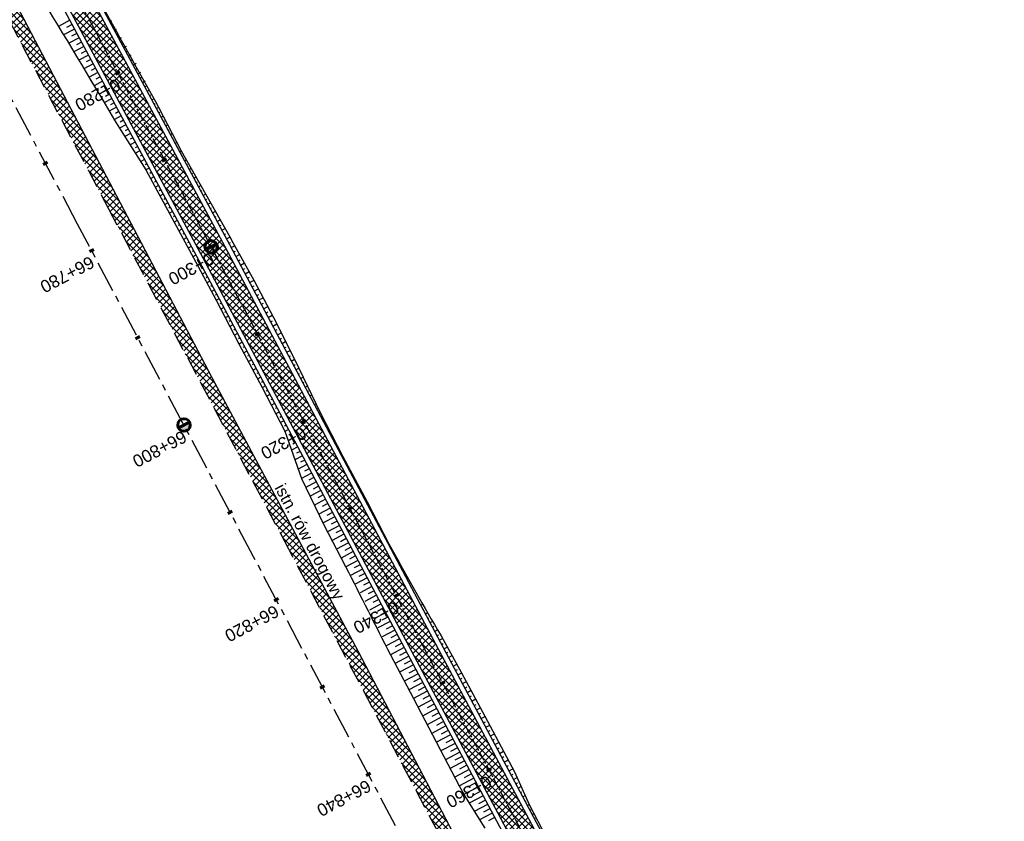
# Model space of a CAD drawing. Header units: metres. Extents: x 7529682 to 7533704, y 5721210 to 5727842.
# Tile 58 of 64: x 7529838 to 7529938, y 5727474 to 5727555. Entities that reach past the tile are written whole.
import ezdxf

# ---------------------------------------------------------------- set-up
doc = ezdxf.new("R2010")
doc.units = ezdxf.units.M
doc.linetypes.add('CENTER', pattern=[50.8, 31.75, -6.35, 6.35, -6.35])
doc.linetypes.add('HIDDEN', pattern=[9.525, 6.35, -3.175])
for name, color, linetype in [('C-DROGI-SYTUACJA-ETYKIETY', 7, 'Continuous'), ('D-hatch-pobocza', 131, 'Continuous'), ('D-pobocza', 7, 'Continuous'), ('D-skarpa', 7, 'Continuous'), ('D-skarpa-kreskowanie', 7, 'Continuous')]:
    doc.layers.add(name, color=color, linetype=linetype)
doc.layers.add('D-hatch-ciag-pieszo-rowerowy', color=7, linetype='Continuous', lineweight=13, true_color=0xff9f80)
for name, color, linetype, lineweight in [('D-krawędzie', 7, 'Continuous', 30), ('D-obrzeża', 7, 'Continuous', 30), ('D-opisy', 7, 'Continuous', 30), ('D-oś', 10, 'CENTER', 30)]:
    doc.layers.add(name, color=color, linetype=linetype, lineweight=lineweight)
doc.layers.add('poprzeczki', color=7, linetype='Continuous', true_color=0x0000c7)
doc.styles.get("Standard").update_dxf_attribs({"font": 'arial.ttf'})
pattern_1 = [(45, (0, 0), (-0.33675960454, 0.33675960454), []), (135, (0, 0), (-0.33675960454, -0.33675960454), [])]

# ---------------------------------------------------------------- blocks, each defined once
blk = doc.blocks.new('kilometraz')
at = {"linetype": 'ByBlock', "lineweight": -2}
blk.add_hatch(color=0, dxfattribs=at).paths.add_polyline_path([(0, -0.28125, 0.41421356), (0.28125, 0, 0.41421356), (0, 0.28125)])
at = {"color": 0, "linetype": 'ByBlock', "lineweight": -2}
blk.add_line((0, 0.28125), (0, -0.28125), dxfattribs=at)
blk.add_circle((0, 0), 0.28125, dxfattribs=at)
blk = doc.blocks.new('AeccTickLine')
at = {"color": 0, "linetype": 'ByBlock', "lineweight": -2}
blk.add_line((0, 1), (0, -1), dxfattribs=at)

msp = doc.modelspace()

# ---------------------------------------------------------------- hatches: boundary and pattern name
at = {"layer": 'D-hatch-ciag-pieszo-rowerowy'}
h = msp.add_hatch(dxfattribs=at)
h.set_pattern_fill('ANSI37', color=256, scale=0.15, style=0)
h.set_pattern_definition(pattern_1)
edge = h.paths.add_edge_path()
edge.add_line((7529794.958, 5727650.503), (7529776.019, 5727686.408))
edge.add_line((7529776.019, 5727686.408), (7529748.844, 5727737.805))
edge.add_line((7529748.844, 5727737.805), (7529744.118, 5727746.741))
edge.add_arc((7529726.438, 5727737.391), 20, 27.87274, 44.29653)
edge.add_line((7529740.753, 5727751.358), (7529739.549, 5727752.592))
edge.add_arc((7529753.864, 5727766.559), 20, 207.90183, 224.29653, ccw=False)
edge.add_line((7529736.189, 5727757.2), (7529717.235, 5727792.995))
edge.add_line((7529717.235, 5727792.995), (7529715.008, 5727791.858))
edge.add_line((7529715.008, 5727791.858), (7529734.148, 5727755.712))
edge.add_arc((7529751.823, 5727765.071), 20, 207.90183, 224.29653)
edge.add_line((7529737.508, 5727751.104), (7529738.712, 5727749.87))
edge.add_arc((7529724.397, 5727735.903), 20, 27.87276, 44.29653, ccw=False)
edge.add_line((7529742.077, 5727745.253), (7529746.633, 5727736.639))
edge.add_line((7529746.633, 5727736.639), (7529773.808, 5727685.242))
edge.add_line((7529773.808, 5727685.242), (7529792.751, 5727649.328))
edge.add_line((7529792.751, 5727649.328), (7529811.281, 5727614.82))
edge.add_line((7529811.281, 5727614.82), (7529836.657, 5727568.297))
edge.add_line((7529836.657, 5727568.297), (7529856.555, 5727531.255))
edge.add_line((7529856.555, 5727531.255), (7529859.536, 5727525.637))
edge.add_line((7529859.536, 5727525.637), (7529862.565, 5727525.262))
edge.add_line((7529862.565, 5727525.262), (7529858.761, 5727532.432))
edge.add_line((7529858.761, 5727532.432), (7529838.856, 5727569.487))
edge.add_line((7529838.856, 5727569.487), (7529813.479, 5727616.01))
edge.add_line((7529813.479, 5727616.01), (7529794.958, 5727650.503))
h = msp.add_hatch(dxfattribs=at)
h.set_pattern_fill('ANSI37', color=256, scale=0.15, style=0)
h.set_pattern_definition(pattern_1)
h.paths.add_polyline_path([(7529994.115, 5727270.039), (7529996.409, 5727271.048), (7529995.888, 5727272.04), (7529987.333, 5727287.9), (7529970.791, 5727319.398), (7529945.39, 5727367.318), (7529919.647, 5727417.711), (7529903.693, 5727447.921), (7529879.894, 5727492.595), (7529862.565, 5727525.262), (7529859.536, 5727525.637), (7529877.686, 5727491.422), (7529901.485, 5727446.75), (7529917.429, 5727416.559), (7529943.172, 5727366.164), (7529968.58, 5727318.231), (7529985.127, 5727286.725), (7529993.681, 5727270.865)])
at = {"layer": 'D-hatch-pobocza'}
h = msp.add_hatch(dxfattribs=at)
h.set_pattern_fill('ANSI37', color=256, scale=0.15, style=0)
h.set_pattern_definition(pattern_1)
h.paths.add_polyline_path([(7529905.34, 5727429.09), (7529892.28, 5727453.58), (7529881.53, 5727473.69), (7529872.27, 5727491.4), (7529857.46, 5727519.14), (7529841.38, 5727549.79), (7529827.75, 5727575.78), (7529816.4, 5727596.89), (7529800.43, 5727627.4), (7529788.07, 5727650.98), (7529775.85, 5727673.83), (7529761.3, 5727701.31), (7529749.89, 5727722.83), (7529745.5, 5727731.66), (7529738.971, 5727744.085), (7529737.465, 5727743.316), (7529742.213, 5727734.302), (7529762.326, 5727696.274), (7529777.785, 5727667.006), (7529799.322, 5727626.3), (7529822.193, 5727583.156), (7529846.924, 5727536.347), (7529864.752, 5727502.663), (7529900.459, 5727434.965), (7529935.352, 5727369.308), (7529971.476, 5727300.786), (7529988.361, 5727268.841), (7529990.28, 5727268.6), (7529990.329, 5727268.617), (7529981.66, 5727284.96), (7529968.42, 5727309.6), (7529956.4, 5727332.85), (7529943.52, 5727357.04), (7529932.32, 5727378.32), (7529916.68, 5727408.01)])

# ---------------------------------------------------------------- linework, layer by layer
at = {"layer": 'D-krawędzie', "linetype": 'HIDDEN', "ltscale": 0.3}
msp.add_lwpolyline([(7529737.465, 5727743.316), (7529742.213, 5727734.302), (7529762.326, 5727696.274), (7529777.785, 5727667.006), (7529799.322, 5727626.3), (7529822.193, 5727583.156), (7529846.924, 5727536.347), (7529864.752, 5727502.663), (7529900.459, 5727434.965), (7529935.352, 5727369.308), (7529971.476, 5727300.786), (7530006.702, 5727234.141), (7530044.198, 5727163.133), (7530082.89, 5727090.2), (7530098.687, 5727060.362), (7530131.998, 5726997.21), (7530163.822, 5726937.097), (7530204.081, 5726861.013), (7530247.82, 5726778.438)], dxfattribs=at)
at = {"layer": 'D-obrzeża'}
for points in [[(7529996.408, 5727271.05), (7529995.888, 5727272.04), (7529987.333, 5727287.9), (7529970.791, 5727319.398), (7529945.39, 5727367.318), (7529919.647, 5727417.711), (7529903.693, 5727447.921), (7529879.894, 5727492.595), (7529858.761, 5727532.432), (7529838.856, 5727569.487), (7529813.479, 5727616.01), (7529794.958, 5727650.503), (7529776.019, 5727686.408), (7529748.844, 5727737.805), (7529744.118, 5727746.741, 0.071785), (7529740.753, 5727751.358), (7529739.549, 5727752.592, -0.071658), (7529736.189, 5727757.2), (7529717.235, 5727792.995)], [(7530013.813, 5727232.534), (7529993.681, 5727270.865), (7529985.127, 5727286.725), (7529968.58, 5727318.231), (7529943.172, 5727366.164), (7529917.429, 5727416.559), (7529901.485, 5727446.75), (7529877.686, 5727491.422), (7529856.555, 5727531.255), (7529836.657, 5727568.297), (7529811.281, 5727614.82), (7529792.751, 5727649.328), (7529773.808, 5727685.242), (7529746.633, 5727736.639), (7529746.633, 5727736.639), (7529742.077, 5727745.253, 0.071785), (7529738.712, 5727749.87), (7529737.508, 5727751.104, -0.071658), (7529734.148, 5727755.712), (7529715.008, 5727791.858)]]:
    msp.add_lwpolyline(points, format="xyb", dxfattribs=at)
at = {"layer": 'D-oś', "ltscale": 0.1}
msp.add_lwpolyline([(7530244.732, 5726776.79), (7530200.988, 5726859.376), (7530160.728, 5726935.459), (7530128.903, 5726995.575), (7530095.593, 5727058.727), (7530079.798, 5727088.56), (7530041.105, 5727161.496), (7530003.607, 5727232.506), (7529968.381, 5727299.153), (7529932.259, 5727367.671), (7529897.365, 5727433.327), (7529861.657, 5727501.028), (7529843.829, 5727534.712), (7529819.1, 5727581.518), (7529796.228, 5727624.663), (7529774.69, 5727665.371), (7529759.232, 5727694.637), (7529739.12, 5727732.663), (7529700.238, 5727806.043)], dxfattribs=at)
at = {"layer": 'D-oś', "ltscale": 0.03}
msp.add_lwpolyline([(7529714.301, 5727795.865), (7529735.169, 5727756.456, 0.071658), (7529738.529, 5727751.848), (7529739.732, 5727750.614, -0.071785), (7529743.098, 5727745.997), (7529747.739, 5727737.221), (7529774.913, 5727685.825), (7529793.855, 5727649.915), (7529812.38, 5727615.415), (7529837.757, 5727568.892), (7529857.658, 5727531.843), (7529878.79, 5727492.008), (7529902.589, 5727447.335), (7529918.538, 5727417.135), (7529944.281, 5727366.741), (7529969.685, 5727318.815), (7529986.23, 5727287.312), (7529994.785, 5727271.452), (7530014.919, 5727233.118)], format="xyb", dxfattribs=at)
at = {"layer": 'D-pobocza'}
for points in [[(7529719.962, 5727788.914), (7529736.631, 5727757.434, 0.071658), (7529739.907, 5727752.941), (7529741.111, 5727751.707, -0.071785), (7529744.56, 5727746.975), (7529749.286, 5727738.039), (7529776.461, 5727686.642), (7529795.4, 5727650.738), (7529813.919, 5727616.248), (7529839.296, 5727569.725), (7529859.202, 5727532.667), (7529880.335, 5727492.83), (7529904.135, 5727448.155), (7529920.091, 5727417.942), (7529945.833, 5727367.549), (7529971.233, 5727319.631), (7529987.775, 5727288.135), (7529996.33, 5727272.275), (7529996.866, 5727271.253)], [(7529718.045, 5727785.054), (7529733.706, 5727755.478, 0.071658), (7529737.151, 5727750.754), (7529738.354, 5727749.521, -0.071785), (7529741.635, 5727745.019), (7529746.191, 5727736.405), (7529773.366, 5727685.008), (7529792.31, 5727649.093), (7529810.841, 5727614.582), (7529836.218, 5727568.059), (7529856.114, 5727531.019), (7529877.245, 5727491.187), (7529901.043, 5727446.515), (7529916.985, 5727416.328), (7529942.728, 5727365.933), (7529968.137, 5727317.998), (7529984.685, 5727286.49), (7529993.24, 5727270.63), (7529993.656, 5727269.837)]]:
    msp.add_lwpolyline(points, format="xyb", dxfattribs=at)
at = {"layer": 'D-pobocza', "linetype": 'ByBlock'}
msp.add_lwpolyline([(7529990.329, 5727268.617), (7529981.66, 5727284.96), (7529968.42, 5727309.6), (7529956.4, 5727332.85), (7529943.52, 5727357.04), (7529932.32, 5727378.32), (7529916.68, 5727408.01), (7529905.34, 5727429.09), (7529892.28, 5727453.58), (7529881.53, 5727473.69), (7529872.27, 5727491.4), (7529857.46, 5727519.14), (7529841.38, 5727549.79), (7529827.75, 5727575.78), (7529816.4, 5727596.89), (7529800.43, 5727627.4), (7529788.07, 5727650.98), (7529775.85, 5727673.83), (7529761.3, 5727701.31), (7529749.89, 5727722.83), (7529745.5, 5727731.66), (7529738.971, 5727744.085), (7529737.465, 5727743.316)], dxfattribs=at)
at = {"layer": 'D-skarpa', "linetype": 'Continuous'}
for points in [[(7529842.461, 5727564.143, 0.009715), (7529852.031, 5727546.581), (7529854.314, 5727542.131), (7529856.769, 5727537.774), (7529859.24, 5727533.426), (7529859.559, 5727532.864), (7529861.694, 5727529.055), (7529864.005, 5727524.621), (7529866.232, 5727520.143), (7529868.41, 5727515.638), (7529870.683, 5727511.184), (7529873.147, 5727506.579), (7529875.35, 5727502.34, 0.007923), (7529880.287, 5727493.639), (7529880.656, 5727492.999), (7529882.731, 5727489.28), (7529885.097, 5727484.875), (7529888.098, 5727479.228), (7529889.587, 5727475.936), (7529891.669, 5727471.896, -0.002496)], [(7529840.326, 5727557.321, -0.001967), (7529848.058, 5727544.446), (7529850.748, 5727540.216), (7529855.811, 5727530.851), (7529857.855, 5727527.019), (7529860.175, 5727522.59), (7529862.537, 5727518.183), (7529864.824, 5727513.736), (7529866.504, 5727508.967), (7529868.787, 5727504.266), (7529870.982, 5727500.023, 0.000301), (7529875.512, 5727491.106), (7529875.854, 5727490.451), (7529877.84, 5727486.674), (7529882.492, 5727477.822), (7529883.147, 5727476.59), (7529885.076, 5727473.533)]]:
    msp.add_lwpolyline(points, format="xyb", dxfattribs=at)
at = {"layer": 'D-skarpa-kreskowanie', "linetype": 'Continuous'}
for p, q in [((7529843.037, 5727555.364, 108.311), (7529841.887, 5727554.745, 107.44)), ((7529843.51, 5727554.483, 108.309), (7529842.405, 5727553.889, 107.473)), ((7529843.274, 5727554.923, 108.31), (7529842.71, 5727554.62, 107.883)), ((7529847.076, 5727555.241, 108.438), (7529847.275, 5727555.348, 108.287)), ((7529847.313, 5727554.801, 108.437), (7529847.418, 5727554.857, 108.357)), ((7529847.549, 5727554.36, 108.436), (7529847.773, 5727554.48, 108.267)), ((7529843.984, 5727553.602, 108.308), (7529842.924, 5727553.033, 107.506)), ((7529843.747, 5727554.042, 108.309), (7529843.206, 5727553.751, 107.899)), ((7529847.786, 5727553.92, 108.436), (7529847.904, 5727553.983, 108.347)), ((7529848.022, 5727553.479, 108.435), (7529848.27, 5727553.612, 108.248)), ((7529844.457, 5727552.721, 108.307), (7529843.439, 5727552.174, 107.537)), ((7529844.22, 5727553.161, 108.307), (7529843.701, 5727552.882, 107.914)), ((7529848.259, 5727553.039, 108.434), (7529848.389, 5727553.108, 108.336)), ((7529848.496, 5727552.598, 108.434), (7529848.767, 5727552.744, 108.228)), ((7529844.93, 5727551.84, 108.305), (7529843.955, 5727551.316, 107.567)), ((7529844.693, 5727552.28, 108.306), (7529844.195, 5727552.013, 107.929)), ((7529848.732, 5727552.158, 108.433), (7529848.874, 5727552.234, 108.326)), ((7529848.969, 5727551.717, 108.432), (7529849.264, 5727551.876, 108.209)), ((7529845.403, 5727550.959, 108.304), (7529844.47, 5727550.458, 107.598)), ((7529845.167, 5727551.399, 108.305), (7529844.69, 5727551.143, 107.943)), ((7529845.64, 5727550.518, 108.303), (7529845.184, 5727550.273, 107.958)), ((7529849.206, 5727551.277, 108.432), (7529849.359, 5727551.359, 108.315)), ((7529849.442, 5727550.836, 108.431), (7529849.76, 5727551.007, 108.19)), ((7529845.877, 5727550.078, 108.303), (7529844.986, 5727549.599, 107.628)), ((7529846.113, 5727549.637, 108.302), (7529845.678, 5727549.404, 107.973)), ((7529849.679, 5727550.396, 108.43), (7529849.834, 5727550.479, 108.313)), ((7529849.915, 5727549.955, 108.43), (7529850.217, 5727550.117, 108.202)), ((7529850.152, 5727549.515, 108.429), (7529850.299, 5727549.594, 108.318)), ((7529846.35, 5727549.197, 108.301), (7529845.501, 5727548.741, 107.659)), ((7529846.586, 5727548.756, 108.301), (7529846.172, 5727548.534, 107.987)), ((7529850.389, 5727549.074, 108.428), (7529850.673, 5727549.227, 108.213)), ((7529850.625, 5727548.634, 108.428), (7529850.763, 5727548.708, 108.323)), ((7529846.823, 5727548.316, 108.3), (7529846.013, 5727547.881, 107.687)), ((7529847.06, 5727547.876, 108.299), (7529846.664, 5727547.663, 108)), ((7529850.862, 5727548.193, 108.427), (7529851.13, 5727548.337, 108.224)), ((7529851.098, 5727547.753, 108.426), (7529851.228, 5727547.823, 108.328)), ((7529847.296, 5727547.435, 108.298), (7529846.525, 5727547.021, 107.715)), ((7529847.769, 5727546.554, 108.297), (7529847.037, 5727546.161, 107.743)), ((7529847.533, 5727546.995, 108.298), (7529847.157, 5727546.793, 108.013)), ((7529851.335, 5727547.313, 108.426), (7529851.586, 5727547.447, 108.236)), ((7529851.572, 5727546.872, 108.425), (7529851.693, 5727546.937, 108.333)), ((7529851.808, 5727546.432, 108.424), (7529852.042, 5727546.557, 108.247)), ((7529848.243, 5727545.673, 108.296), (7529847.549, 5727545.301, 107.771)), ((7529848.006, 5727546.114, 108.296), (7529847.649, 5727545.922, 108.027)), ((7529852.045, 5727545.991, 108.424), (7529852.158, 5727546.052, 108.338)), ((7529852.281, 5727545.551, 108.423), (7529852.499, 5727545.668, 108.258)), ((7529848.716, 5727544.792, 108.294), (7529848.061, 5727544.441, 107.799)), ((7529848.479, 5727545.233, 108.295), (7529848.142, 5727545.052, 108.04)), ((7529852.518, 5727545.11, 108.422), (7529852.623, 5727545.166, 108.343)), ((7529852.755, 5727544.67, 108.422), (7529852.956, 5727544.778, 108.27)), ((7529849.189, 5727543.911, 108.293), (7529848.599, 5727543.595, 107.847)), ((7529848.952, 5727544.352, 108.294), (7529848.641, 5727544.185, 108.058)), ((7529852.991, 5727544.229, 108.421), (7529853.088, 5727544.281, 108.348)), ((7529853.228, 5727543.789, 108.42), (7529853.412, 5727543.888, 108.281)), ((7529849.662, 5727543.03, 108.292), (7529849.138, 5727542.748, 107.895)), ((7529849.426, 5727543.471, 108.292), (7529849.147, 5727543.321, 108.082)), ((7529849.899, 5727542.59, 108.291), (7529849.653, 5727542.458, 108.105)), ((7529853.464, 5727543.348, 108.42), (7529853.553, 5727543.396, 108.353)), ((7529853.701, 5727542.908, 108.419), (7529853.869, 5727542.998, 108.292)), ((7529853.938, 5727542.467, 108.418), (7529854.018, 5727542.51, 108.358)), ((7529850.135, 5727542.149, 108.29), (7529849.676, 5727541.902, 107.943)), ((7529850.372, 5727541.709, 108.29), (7529850.158, 5727541.594, 108.128)), ((7529854.174, 5727542.027, 108.418), (7529854.327, 5727542.109, 108.303)), ((7529854.411, 5727541.586, 108.417), (7529854.492, 5727541.63, 108.356)), ((7529850.609, 5727541.268, 108.289), (7529850.214, 5727541.056, 107.99)), ((7529850.845, 5727540.828, 108.288), (7529850.664, 5727540.731, 108.151)), ((7529854.648, 5727541.146, 108.416), (7529854.818, 5727541.237, 108.288)), ((7529854.884, 5727540.705, 108.416), (7529854.974, 5727540.753, 108.348)), ((7529851.082, 5727540.387, 108.288), (7529850.752, 5727540.21, 108.038)), ((7529851.319, 5727539.947, 108.287), (7529851.154, 5727539.859, 108.163)), ((7529855.121, 5727540.265, 108.415), (7529855.309, 5727540.366, 108.273)), ((7529855.357, 5727539.825, 108.414), (7529855.456, 5727539.877, 108.34)), ((7529851.555, 5727539.507, 108.286), (7529851.227, 5727539.33, 108.038)), ((7529851.792, 5727539.066, 108.286), (7529851.628, 5727538.978, 108.162)), ((7529852.028, 5727538.626, 108.285), (7529851.703, 5727538.451, 108.039)), ((7529855.594, 5727539.384, 108.414), (7529855.799, 5727539.494, 108.258)), ((7529855.831, 5727538.944, 108.413), (7529855.938, 5727539.001, 108.332)), ((7529856.067, 5727538.503, 108.412), (7529856.29, 5727538.623, 108.243)), ((7529852.265, 5727538.185, 108.284), (7529852.103, 5727538.098, 108.162)), ((7529852.502, 5727537.745, 108.284), (7529852.178, 5727537.571, 108.039)), ((7529856.304, 5727538.063, 108.412), (7529856.42, 5727538.125, 108.324)), ((7529856.54, 5727537.622, 108.411), (7529856.781, 5727537.752, 108.229)), ((7529852.738, 5727537.304, 108.283), (7529852.577, 5727537.218, 108.161)), ((7529852.975, 5727536.864, 108.282), (7529852.654, 5727536.691, 108.04)), ((7529856.777, 5727537.182, 108.41), (7529856.903, 5727537.249, 108.315)), ((7529857.014, 5727536.741, 108.41), (7529857.276, 5727536.882, 108.211)), ((7529853.211, 5727536.423, 108.282), (7529853.052, 5727536.337, 108.161)), ((7529853.448, 5727535.983, 108.281), (7529853.13, 5727535.812, 108.04)), ((7529853.685, 5727535.542, 108.28), (7529853.526, 5727535.457, 108.16)), ((7529857.25, 5727536.301, 108.409), (7529857.387, 5727536.374, 108.306)), ((7529857.487, 5727535.86, 108.408), (7529857.77, 5727536.012, 108.194)), ((7529853.921, 5727535.102, 108.28), (7529853.605, 5727534.932, 108.041)), ((7529854.158, 5727534.661, 108.279), (7529854, 5727534.577, 108.16)), ((7529857.723, 5727535.42, 108.408), (7529857.87, 5727535.499, 108.297)), ((7529857.96, 5727534.979, 108.407), (7529858.264, 5727535.143, 108.177)), ((7529858.197, 5727534.539, 108.406), (7529858.354, 5727534.623, 108.287)), ((7529854.394, 5727534.221, 108.278), (7529854.081, 5727534.052, 108.041)), ((7529854.631, 5727533.78, 108.278), (7529854.475, 5727533.696, 108.16)), ((7529858.433, 5727534.098, 108.406), (7529858.759, 5727534.273, 108.16)), ((7529858.67, 5727533.658, 108.405), (7529858.838, 5727533.748, 108.278)), ((7529854.868, 5727533.34, 108.277), (7529854.556, 5727533.173, 108.042)), ((7529855.104, 5727532.899, 108.276), (7529854.949, 5727532.816, 108.159)), ((7529858.907, 5727533.217, 108.404), (7529859.253, 5727533.403, 108.142)), ((7529859.143, 5727532.777, 108.404), (7529859.321, 5727532.873, 108.269)), ((7529859.378, 5727532.336, 108.403), (7529859.746, 5727532.531, 108.126)), ((7529855.341, 5727532.459, 108.276), (7529855.032, 5727532.293, 108.042)), ((7529855.578, 5727532.019, 108.275), (7529855.424, 5727531.936, 108.159)), ((7529855.814, 5727531.578, 108.274), (7529855.508, 5727531.413, 108.042)), ((7529859.612, 5727531.894, 108.402), (7529859.801, 5727531.994, 108.26)), ((7529859.847, 5727531.452, 108.402), (7529860.235, 5727531.658, 108.109)), ((7529856.051, 5727531.138, 108.274), (7529855.898, 5727531.056, 108.158)), ((7529856.286, 5727530.696, 108.273), (7529855.981, 5727530.534, 108.043)), ((7529860.081, 5727531.01, 108.401), (7529860.28, 5727531.116, 108.251)), ((7529860.315, 5727530.569, 108.4), (7529860.724, 5727530.786, 108.092)), ((7529856.52, 5727530.255, 108.272), (7529856.368, 5727530.174, 108.158)), ((7529856.754, 5727529.813, 108.272), (7529856.451, 5727529.652, 108.043)), ((7529860.55, 5727530.127, 108.4), (7529860.759, 5727530.238, 108.242)), ((7529860.784, 5727529.685, 108.399), (7529861.213, 5727529.913, 108.075)), ((7529856.989, 5727529.371, 108.271), (7529856.837, 5727529.291, 108.157)), ((7529857.223, 5727528.929, 108.27), (7529856.921, 5727528.769, 108.043)), ((7529861.018, 5727529.244, 108.398), (7529861.238, 5727529.36, 108.233)), ((7529861.253, 5727528.802, 108.398), (7529861.701, 5727529.04, 108.059)), ((7529857.457, 5727528.488, 108.27), (7529857.307, 5727528.408, 108.156)), ((7529857.692, 5727528.046, 108.269), (7529857.392, 5727527.887, 108.043)), ((7529857.926, 5727527.604, 108.268), (7529857.776, 5727527.525, 108.156)), ((7529861.487, 5727528.36, 108.397), (7529861.71, 5727528.478, 108.229)), ((7529861.721, 5727527.919, 108.396), (7529862.164, 5727528.153, 108.062)), ((7529861.955, 5727527.477, 108.396), (7529862.175, 5727527.593, 108.23)), ((7529858.16, 5727527.163, 108.268), (7529857.862, 5727527.004, 108.043)), ((7529858.394, 5727526.721, 108.267), (7529858.244, 5727526.641, 108.154)), ((7529862.19, 5727527.035, 108.395), (7529862.626, 5727527.267, 108.066)), ((7529862.424, 5727526.593, 108.394), (7529862.641, 5727526.708, 108.231)), ((7529858.629, 5727526.279, 108.266), (7529858.326, 5727526.119, 108.038)), ((7529858.863, 5727525.838, 108.266), (7529858.711, 5727525.757, 108.151)), ((7529862.658, 5727526.152, 108.394), (7529863.088, 5727526.38, 108.069)), ((7529862.893, 5727525.71, 108.393), (7529863.106, 5727525.823, 108.232)), ((7529859.097, 5727525.396, 108.265), (7529858.79, 5727525.233, 108.033)), ((7529859.332, 5727524.954, 108.264), (7529859.177, 5727524.872, 108.148)), ((7529863.127, 5727525.268, 108.392), (7529863.55, 5727525.493, 108.073)), ((7529863.361, 5727524.827, 108.392), (7529863.571, 5727524.938, 108.233)), ((7529863.596, 5727524.385, 108.391), (7529864.012, 5727524.606, 108.077)), ((7529859.566, 5727524.512, 108.264), (7529859.254, 5727524.347, 108.028)), ((7529859.8, 5727524.071, 108.263), (7529859.643, 5727523.987, 108.145)), ((7529860.035, 5727523.629, 108.262), (7529859.718, 5727523.461, 108.024)), ((7529863.83, 5727523.943, 108.39), (7529864.032, 5727524.051, 108.238)), ((7529864.064, 5727523.502, 108.39), (7529864.458, 5727523.71, 108.093)), ((7529860.269, 5727523.187, 108.262), (7529860.11, 5727523.103, 108.142)), ((7529860.503, 5727522.746, 108.261), (7529860.183, 5727522.575, 108.019)), ((7529864.299, 5727523.06, 108.389), (7529864.489, 5727523.161, 108.245)), ((7529864.533, 5727522.618, 108.388), (7529864.903, 5727522.815, 108.109)), ((7529860.738, 5727522.304, 108.26), (7529860.578, 5727522.219, 108.14)), ((7529860.972, 5727521.862, 108.26), (7529860.655, 5727521.694, 108.021)), ((7529864.767, 5727522.176, 108.388), (7529864.947, 5727522.272, 108.252)), ((7529865.002, 5727521.735, 108.387), (7529865.348, 5727521.919, 108.125)), ((7529861.206, 5727521.421, 108.259), (7529861.049, 5727521.337, 108.14)), ((7529861.441, 5727520.979, 108.258), (7529861.127, 5727520.813, 108.022)), ((7529865.236, 5727521.293, 108.386), (7529865.404, 5727521.382, 108.26)), ((7529865.47, 5727520.851, 108.386), (7529865.794, 5727521.023, 108.141)), ((7529861.675, 5727520.537, 108.258), (7529861.519, 5727520.455, 108.14)), ((7529861.909, 5727520.095, 108.257), (7529861.6, 5727519.931, 108.024)), ((7529862.144, 5727519.654, 108.256), (7529861.99, 5727519.572, 108.14)), ((7529865.704, 5727520.41, 108.385), (7529865.861, 5727520.492, 108.267)), ((7529865.939, 5727519.968, 108.384), (7529866.239, 5727520.127, 108.158)), ((7529866.173, 5727519.526, 108.384), (7529866.315, 5727519.602, 108.277)), ((7529862.378, 5727519.212, 108.256), (7529862.072, 5727519.05, 108.025)), ((7529862.612, 5727518.77, 108.255), (7529862.46, 5727518.69, 108.141)), ((7529866.407, 5727519.085, 108.383), (7529866.675, 5727519.226, 108.181)), ((7529866.642, 5727518.643, 108.382), (7529866.767, 5727518.709, 108.288)), ((7529862.846, 5727518.329, 108.254), (7529862.545, 5727518.169, 108.027)), ((7529863.081, 5727517.887, 108.254), (7529862.927, 5727517.805, 108.138)), ((7529866.876, 5727518.201, 108.382), (7529867.111, 5727518.326, 108.205)), ((7529867.11, 5727517.76, 108.381), (7529867.219, 5727517.817, 108.299)), ((7529863.315, 5727517.445, 108.253), (7529863.002, 5727517.279, 108.017)), ((7529863.549, 5727517.004, 108.252), (7529863.39, 5727516.919, 108.132)), ((7529867.345, 5727517.318, 108.38), (7529867.546, 5727517.425, 108.228)), ((7529867.579, 5727516.876, 108.38), (7529867.672, 5727516.925, 108.31)), ((7529863.784, 5727516.562, 108.252), (7529863.459, 5727516.39, 108.007)), ((7529864.018, 5727516.12, 108.251), (7529863.853, 5727516.033, 108.126)), ((7529864.252, 5727515.678, 108.25), (7529863.916, 5727515.5, 107.997)), ((7529867.813, 5727516.434, 108.379), (7529867.982, 5727516.524, 108.252)), ((7529868.048, 5727515.993, 108.378), (7529868.124, 5727516.033, 108.321)), ((7529868.282, 5727515.551, 108.378), (7529868.418, 5727515.623, 108.275)), ((7529864.487, 5727515.237, 108.25), (7529864.316, 5727515.146, 108.121)), ((7529864.721, 5727514.795, 108.249), (7529864.374, 5727514.611, 107.987)), ((7529868.516, 5727515.109, 108.377), (7529868.581, 5727515.144, 108.328)), ((7529868.751, 5727514.668, 108.376), (7529868.873, 5727514.732, 108.284)), ((7529864.955, 5727514.353, 108.248), (7529864.779, 5727514.26, 108.115)), ((7529865.19, 5727513.912, 108.248), (7529864.829, 5727513.72, 107.976)), ((7529868.985, 5727514.226, 108.376), (7529869.042, 5727514.256, 108.332)), ((7529869.219, 5727513.784, 108.375), (7529869.327, 5727513.842, 108.294)), ((7529865.658, 5727513.028, 108.246), (7529865.165, 5727512.767, 107.874)), ((7529865.424, 5727513.47, 108.247), (7529865.21, 5727513.357, 108.086)), ((7529865.893, 5727512.587, 108.246), (7529865.613, 5727512.438, 108.035)), ((7529869.453, 5727513.343, 108.374), (7529869.504, 5727513.369, 108.336)), ((7529869.688, 5727512.901, 108.374), (7529869.782, 5727512.951, 108.303)), ((7529866.127, 5727512.145, 108.245), (7529865.501, 5727511.813, 107.773)), ((7529866.361, 5727511.703, 108.244), (7529866.015, 5727511.52, 107.983)), ((7529869.922, 5727512.459, 108.373), (7529869.966, 5727512.482, 108.34)), ((7529870.156, 5727512.017, 108.372), (7529870.236, 5727512.06, 108.312)), ((7529870.391, 5727511.576, 108.372), (7529870.427, 5727511.595, 108.344)), ((7529866.595, 5727511.261, 108.244), (7529865.837, 5727510.859, 107.671)), ((7529866.83, 5727510.82, 108.243), (7529866.417, 5727510.601, 107.932)), ((7529870.625, 5727511.134, 108.371), (7529870.691, 5727511.169, 108.321)), ((7529870.859, 5727510.692, 108.37), (7529870.893, 5727510.71, 108.345)), ((7529867.064, 5727510.378, 108.242), (7529866.173, 5727509.905, 107.57)), ((7529867.298, 5727509.936, 108.242), (7529866.82, 5727509.682, 107.88)), ((7529871.094, 5727510.251, 108.37), (7529871.163, 5727510.287, 108.317)), ((7529871.328, 5727509.809, 108.369), (7529871.363, 5727509.828, 108.342)), ((7529867.533, 5727509.495, 108.241), (7529866.511, 5727508.953, 107.47)), ((7529868.001, 5727508.611, 108.24), (7529866.948, 5727508.052, 107.445)), ((7529867.767, 5727509.053, 108.24), (7529867.248, 5727508.778, 107.849)), ((7529871.562, 5727509.367, 108.368), (7529871.635, 5727509.406, 108.314)), ((7529871.797, 5727508.926, 108.368), (7529871.834, 5727508.945, 108.34)), ((7529868.47, 5727507.728, 108.238), (7529867.385, 5727507.152, 107.42)), ((7529868.236, 5727508.17, 108.239), (7529867.701, 5727507.886, 107.836)), ((7529872.031, 5727508.484, 108.367), (7529872.106, 5727508.524, 108.31)), ((7529872.265, 5727508.042, 108.366), (7529872.304, 5727508.063, 108.337)), ((7529872.5, 5727507.6, 108.366), (7529872.578, 5727507.642, 108.306)), ((7529868.939, 5727506.844, 108.237), (7529867.822, 5727506.252, 107.394)), ((7529868.704, 5727507.286, 108.238), (7529868.154, 5727506.994, 107.822)), ((7529872.734, 5727507.159, 108.365), (7529872.774, 5727507.18, 108.335)), ((7529872.968, 5727506.717, 108.364), (7529873.05, 5727506.76, 108.303)), ((7529869.407, 5727505.961, 108.236), (7529868.259, 5727505.352, 107.369)), ((7529869.173, 5727506.403, 108.236), (7529868.607, 5727506.102, 107.809)), ((7529873.202, 5727506.275, 108.361), (7529873.243, 5727506.297, 108.331)), ((7529873.437, 5727505.834, 108.357), (7529873.513, 5727505.874, 108.299)), ((7529869.876, 5727505.078, 108.234), (7529868.696, 5727504.452, 107.344)), ((7529869.642, 5727505.519, 108.235), (7529869.06, 5727505.211, 107.796)), ((7529870.11, 5727504.636, 108.231), (7529869.516, 5727504.321, 107.783)), ((7529873.671, 5727505.392, 108.352), (7529873.707, 5727505.411, 108.325)), ((7529873.905, 5727504.95, 108.347), (7529873.974, 5727504.987, 108.295)), ((7529870.344, 5727504.194, 108.227), (7529869.151, 5727503.561, 107.326)), ((7529870.579, 5727503.753, 108.222), (7529869.98, 5727503.435, 107.77)), ((7529874.14, 5727504.509, 108.343), (7529874.172, 5727504.526, 108.318)), ((7529874.374, 5727504.067, 108.338), (7529874.436, 5727504.1, 108.292)), ((7529874.608, 5727503.625, 108.333), (7529874.637, 5727503.64, 108.312)), ((7529870.813, 5727503.311, 108.217), (7529869.611, 5727502.673, 107.31)), ((7529871.047, 5727502.869, 108.213), (7529870.444, 5727502.549, 107.757)), ((7529874.843, 5727503.183, 108.329), (7529874.897, 5727503.212, 108.288)), ((7529875.077, 5727502.742, 108.324), (7529875.102, 5727502.755, 108.305)), ((7529871.282, 5727502.428, 108.208), (7529870.07, 5727501.785, 107.294)), ((7529871.516, 5727501.986, 108.203), (7529870.908, 5727501.663, 107.745)), ((7529875.311, 5727502.3, 108.319), (7529875.358, 5727502.325, 108.284)), ((7529875.546, 5727501.858, 108.311), (7529875.567, 5727501.87, 108.294)), ((7529871.75, 5727501.544, 108.199), (7529870.53, 5727500.897, 107.278)), ((7529872.219, 5727500.661, 108.189), (7529870.99, 5727500.009, 107.262)), ((7529871.985, 5727501.102, 108.194), (7529871.372, 5727500.777, 107.732)), ((7529875.78, 5727501.417, 108.302), (7529875.821, 5727501.438, 108.271)), ((7529876.014, 5727500.975, 108.293), (7529876.034, 5727500.985, 108.278)), ((7529872.688, 5727499.777, 108.172), (7529871.473, 5727499.133, 107.255)), ((7529872.453, 5727500.219, 108.181), (7529871.842, 5727499.895, 107.719)), ((7529876.249, 5727500.533, 108.284), (7529876.285, 5727500.553, 108.256)), ((7529876.483, 5727500.092, 108.275), (7529876.5, 5727500.101, 108.262)), ((7529876.717, 5727499.65, 108.267), (7529876.75, 5727499.667, 108.242)), ((7529873.156, 5727498.894, 108.154), (7529871.956, 5727498.257, 107.248)), ((7529872.922, 5727499.336, 108.163), (7529872.318, 5727499.015, 107.707)), ((7529876.951, 5727499.208, 108.258), (7529876.967, 5727499.216, 108.246)), ((7529877.186, 5727498.766, 108.249), (7529877.214, 5727498.781, 108.228)), ((7529873.625, 5727498.011, 108.137), (7529872.439, 5727497.381, 107.242)), ((7529873.391, 5727498.452, 108.145), (7529872.794, 5727498.136, 107.695)), ((7529877.42, 5727498.325, 108.24), (7529877.433, 5727498.332, 108.23)), ((7529877.654, 5727497.883, 108.231), (7529877.679, 5727497.896, 108.212)), ((7529874.093, 5727497.127, 108.119), (7529872.922, 5727496.506, 107.235)), ((7529873.859, 5727497.569, 108.128), (7529873.27, 5727497.256, 107.683)), ((7529874.328, 5727496.685, 108.11), (7529873.746, 5727496.377, 107.671)), ((7529877.889, 5727497.441, 108.222), (7529877.915, 5727497.455, 108.203)), ((7529878.123, 5727497, 108.214), (7529878.203, 5727497.042, 108.153)), ((7529874.562, 5727496.244, 108.101), (7529873.404, 5727495.629, 107.227)), ((7529874.796, 5727495.802, 108.092), (7529874.206, 5727495.489, 107.647)), ((7529878.357, 5727496.558, 108.205), (7529878.411, 5727496.586, 108.164)), ((7529878.592, 5727496.116, 108.196), (7529878.726, 5727496.188, 108.094)), ((7529878.826, 5727495.675, 108.187), (7529878.907, 5727495.718, 108.126)), ((7529875.031, 5727495.36, 108.084), (7529873.827, 5727494.722, 107.175)), ((7529875.265, 5727494.919, 108.075), (7529874.652, 5727494.593, 107.612)), ((7529879.06, 5727495.233, 108.178), (7529879.25, 5727495.333, 108.036)), ((7529879.295, 5727494.791, 108.169), (7529879.403, 5727494.849, 108.088)), ((7529875.499, 5727494.477, 108.066), (7529874.25, 5727493.814, 107.123)), ((7529875.734, 5727494.035, 108.057), (7529875.098, 5727493.698, 107.577)), ((7529879.529, 5727494.349, 108.161), (7529879.773, 5727494.479, 107.977)), ((7529879.763, 5727493.908, 108.152), (7529879.899, 5727493.98, 108.049)), ((7529879.998, 5727493.466, 108.143), (7529880.296, 5727493.624, 107.918)), ((7529875.968, 5727493.594, 108.048), (7529874.673, 5727492.907, 107.071)), ((7529876.437, 5727492.71, 108.031), (7529875.096, 5727491.999, 107.019)), ((7529876.202, 5727493.152, 108.04), (7529875.543, 5727492.802, 107.542)), ((7529880.232, 5727493.024, 108.134), (7529880.389, 5727493.108, 108.016)), ((7529880.467, 5727492.583, 108.125), (7529880.792, 5727492.756, 107.88)), ((7529876.905, 5727491.827, 108.013), (7529875.52, 5727491.092, 106.967)), ((7529876.671, 5727492.268, 108.022), (7529875.989, 5727491.907, 107.507)), ((7529880.702, 5727492.142, 108.117), (7529880.869, 5727492.231, 107.991)), ((7529880.937, 5727491.7, 108.108), (7529881.279, 5727491.883, 107.849)), ((7529877.374, 5727490.944, 107.995), (7529875.985, 5727490.203, 106.946)), ((7529877.14, 5727491.385, 108.004), (7529876.445, 5727491.017, 107.48)), ((7529881.172, 5727491.259, 108.099), (7529881.347, 5727491.353, 107.966)), ((7529881.407, 5727490.818, 108.09), (7529881.766, 5727491.009, 107.819)), ((7529877.844, 5727490.061, 107.978), (7529876.45, 5727489.318, 106.924)), ((7529877.609, 5727490.502, 107.987), (7529876.913, 5727490.132, 107.461)), ((7529881.642, 5727490.377, 108.081), (7529881.826, 5727490.475, 107.942)), ((7529881.877, 5727489.935, 108.072), (7529882.254, 5727490.136, 107.788)), ((7529878.315, 5727489.178, 107.96), (7529876.915, 5727488.433, 106.903)), ((7529878.08, 5727489.62, 107.969), (7529877.381, 5727489.248, 107.441)), ((7529878.55, 5727488.737, 107.951), (7529877.849, 5727488.364, 107.422)), ((7529882.112, 5727489.494, 108.064), (7529882.305, 5727489.596, 107.918)), ((7529882.347, 5727489.053, 108.055), (7529882.741, 5727489.262, 107.758)), ((7529882.582, 5727488.611, 108.046), (7529882.78, 5727488.717, 107.897)), ((7529878.785, 5727488.296, 107.943), (7529877.38, 5727487.548, 106.882)), ((7529879.02, 5727487.855, 107.934), (7529878.316, 5727487.48, 107.402)), ((7529882.818, 5727488.17, 108.037), (7529883.214, 5727488.381, 107.738)), ((7529883.053, 5727487.729, 108.028), (7529883.251, 5727487.835, 107.878)), ((7529879.255, 5727487.413, 107.925), (7529877.846, 5727486.662, 106.86)), ((7529879.49, 5727486.972, 107.916), (7529878.784, 5727486.596, 107.383)), ((7529883.288, 5727487.288, 108.02), (7529883.687, 5727487.5, 107.718)), ((7529883.523, 5727486.846, 108.011), (7529883.723, 5727486.953, 107.859)), ((7529879.725, 5727486.531, 107.907), (7529878.311, 5727485.777, 106.839)), ((7529880.195, 5727485.648, 107.89), (7529878.776, 5727484.892, 106.818)), ((7529879.96, 5727486.089, 107.898), (7529879.252, 5727485.712, 107.363)), ((7529883.758, 5727486.405, 108.002), (7529884.16, 5727486.619, 107.698)), ((7529883.993, 5727485.964, 107.993), (7529884.195, 5727486.071, 107.841)), ((7529884.228, 5727485.522, 107.984), (7529884.633, 5727485.738, 107.678)), ((7529880.666, 5727484.766, 107.872), (7529879.241, 5727484.007, 106.796)), ((7529880.43, 5727485.207, 107.881), (7529879.72, 5727484.828, 107.344)), ((7529884.463, 5727485.081, 107.975), (7529884.666, 5727485.189, 107.822)), ((7529884.698, 5727484.64, 107.967), (7529885.106, 5727484.857, 107.659)), ((7529881.136, 5727483.883, 107.854), (7529879.707, 5727483.122, 106.775)), ((7529880.901, 5727484.324, 107.863), (7529880.187, 5727483.944, 107.324)), ((7529884.933, 5727484.199, 107.958), (7529885.137, 5727484.307, 107.804)), ((7529885.168, 5727483.757, 107.949), (7529885.575, 5727483.974, 107.642)), ((7529881.606, 5727483, 107.837), (7529880.172, 5727482.237, 106.754)), ((7529881.371, 5727483.442, 107.846), (7529880.655, 5727483.06, 107.305)), ((7529885.404, 5727483.316, 107.94), (7529885.607, 5727483.424, 107.787)), ((7529885.639, 5727482.875, 107.931), (7529886.045, 5727483.091, 107.625)), ((7529882.076, 5727482.118, 107.819), (7529880.637, 5727481.351, 106.732)), ((7529881.841, 5727482.559, 107.828), (7529881.123, 5727482.177, 107.285)), ((7529882.311, 5727481.677, 107.81), (7529881.591, 5727481.293, 107.266)), ((7529885.874, 5727482.433, 107.923), (7529886.077, 5727482.541, 107.769)), ((7529886.109, 5727481.992, 107.914), (7529886.514, 5727482.208, 107.608)), ((7529886.344, 5727481.551, 107.905), (7529886.546, 5727481.659, 107.752)), ((7529882.546, 5727481.235, 107.801), (7529881.103, 5727480.466, 106.711)), ((7529882.781, 5727480.794, 107.793), (7529882.058, 5727480.409, 107.246)), ((7529886.579, 5727481.11, 107.896), (7529886.983, 5727481.325, 107.591)), ((7529886.814, 5727480.668, 107.887), (7529887.016, 5727480.776, 107.735)), ((7529883.016, 5727480.353, 107.784), (7529881.568, 5727479.581, 106.689)), ((7529883.252, 5727479.911, 107.775), (7529882.526, 5727479.525, 107.227)), ((7529887.049, 5727480.227, 107.878), (7529887.453, 5727480.442, 107.574)), ((7529887.284, 5727479.786, 107.87), (7529887.486, 5727479.893, 107.717)), ((7529883.487, 5727479.47, 107.766), (7529882.033, 5727478.696, 106.668)), ((7529883.722, 5727479.029, 107.757), (7529882.994, 5727478.641, 107.207)), ((7529887.519, 5727479.344, 107.861), (7529887.922, 5727479.559, 107.557)), ((7529887.754, 5727478.903, 107.852), (7529887.952, 5727479.008, 107.703)), ((7529883.957, 5727478.588, 107.749), (7529882.498, 5727477.811, 106.647)), ((7529884.427, 5727477.705, 107.731), (7529882.967, 5727476.927, 106.628)), ((7529884.192, 5727478.146, 107.74), (7529883.462, 5727477.758, 107.189)), ((7529887.99, 5727478.462, 107.845), (7529888.356, 5727478.657, 107.568)), ((7529888.225, 5727478.021, 107.838), (7529888.394, 5727478.111, 107.71)), ((7529888.46, 5727477.579, 107.83), (7529888.769, 5727477.744, 107.597)), ((7529884.897, 5727476.822, 107.715), (7529883.477, 5727476.066, 106.642)), ((7529884.662, 5727477.264, 107.722), (7529883.936, 5727476.877, 107.174)), ((7529888.695, 5727477.138, 107.823), (7529888.835, 5727477.213, 107.717)), ((7529888.93, 5727476.697, 107.816), (7529889.182, 5727476.831, 107.625)), ((7529885.367, 5727475.94, 107.7), (7529884.012, 5727475.218, 106.677)), ((7529885.132, 5727476.381, 107.708), (7529884.439, 5727476.012, 107.184)), ((7529889.165, 5727476.255, 107.808), (7529889.277, 5727476.315, 107.724)), ((7529889.4, 5727475.814, 107.801), (7529889.596, 5727475.918, 107.654)), ((7529885.838, 5727475.057, 107.686), (7529884.547, 5727474.37, 106.711)), ((7529885.602, 5727475.499, 107.693), (7529884.941, 5727475.146, 107.194)), ((7529889.635, 5727475.373, 107.797), (7529889.73, 5727475.423, 107.726)), ((7529889.87, 5727474.932, 107.793), (7529890.054, 5727475.029, 107.655)), ((7529886.073, 5727474.616, 107.679), (7529885.444, 5727474.281, 107.204)), ((7529890.105, 5727474.49, 107.79), (7529890.194, 5727474.538, 107.722))]:
    msp.add_line(p, q, dxfattribs=at)

# ---------------------------------------------------------------- block references
at = {"layer": 'C-DROGI-SYTUACJA-ETYKIETY', "color": 7, "linetype": 'Continuous', "lineweight": 60, "xscale": 0.25, "yscale": 0.25, "zscale": 0.25}
for p, rotation in [((7529840.567, 5727540.887), 297.8492702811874), ((7529845.24, 5727532.046), 297.8905772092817), ((7529849.918, 5727523.208), 297.8905772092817), ((7529859.274, 5727505.531), 297.8905772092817), ((7529863.946, 5727496.689), 297.8090106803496), ((7529868.611, 5727487.844), 297.8090106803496), ((7529873.276, 5727478.999), 297.8090106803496)]:
    msp.add_blockref('AeccTickLine', p, dxfattribs=dict(at, rotation=rotation))
at = {"layer": 'C-DROGI-SYTUACJA-ETYKIETY', "color": 10, "linetype": 'Continuous', "lineweight": 60, "xscale": 2.249999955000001, "yscale": 2.249999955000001, "zscale": 2.249999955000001, "rotation": 297.8905772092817}
msp.add_blockref('kilometraz', (7529854.596, 5727514.369), dxfattribs=at)
at = {"layer": 'poprzeczki', "color": 7, "linetype": 'Continuous', "lineweight": 60, "xscale": 0.25, "yscale": 0.25, "zscale": 0.25}
for p, rotation in [((7529847.888, 5727550.031), 298.2435454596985), ((7529852.62, 5727541.222), 298.2435454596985), ((7529862.042, 5727523.58), 297.9451144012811), ((7529866.728, 5727514.746), 297.9451144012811), ((7529871.414, 5727505.912), 297.9451144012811), ((7529876.101, 5727497.078), 297.9451144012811), ((7529880.793, 5727488.247), 298.0462159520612), ((7529885.495, 5727479.422), 298.0462159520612)]:
    msp.add_blockref('AeccTickLine', p, dxfattribs=dict(at, rotation=rotation))
at = {"layer": 'poprzeczki', "color": 10, "linetype": 'Continuous', "lineweight": 60, "xscale": 2.249999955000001, "yscale": 2.249999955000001, "zscale": 2.249999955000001, "rotation": 298.2435454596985}
msp.add_blockref('kilometraz', (7529857.353, 5727532.412), dxfattribs=at)

# ---------------------------------------------------------------- texts
at = {"layer": 'C-DROGI-SYTUACJA-ETYKIETY', "color": 7}
for s, rotation, p in [('0+280', 208.24355, (7529847.735, 5727549.523)), ('0+300', 208.24355, (7529857.2, 5727531.904)), ('66+780', 207.89058, (7529845.084, 5727531.539)), ('66+800', 207.89058, (7529854.44, 5727513.863)), ('0+320', 207.94511, (7529866.573, 5727514.239)), ('66+820', 207.80901, (7529863.789, 5727496.183)), ('0+340', 207.94511, (7529875.945, 5727496.571)), ('0+360', 208.04622, (7529885.341, 5727478.914)), ('66+840', 207.80901, (7529873.119, 5727478.493))]:
    msp.add_text(s, height=1.25, rotation=rotation, dxfattribs=at).set_placement(p)
at = {"layer": 'D-opisy'}
msp.add_text('istn. rów drogowy', height=1.2, rotation=298.10365, dxfattribs=at).set_placement((7529863.744, 5727508.021))

doc.saveas('drawing.dxf')
